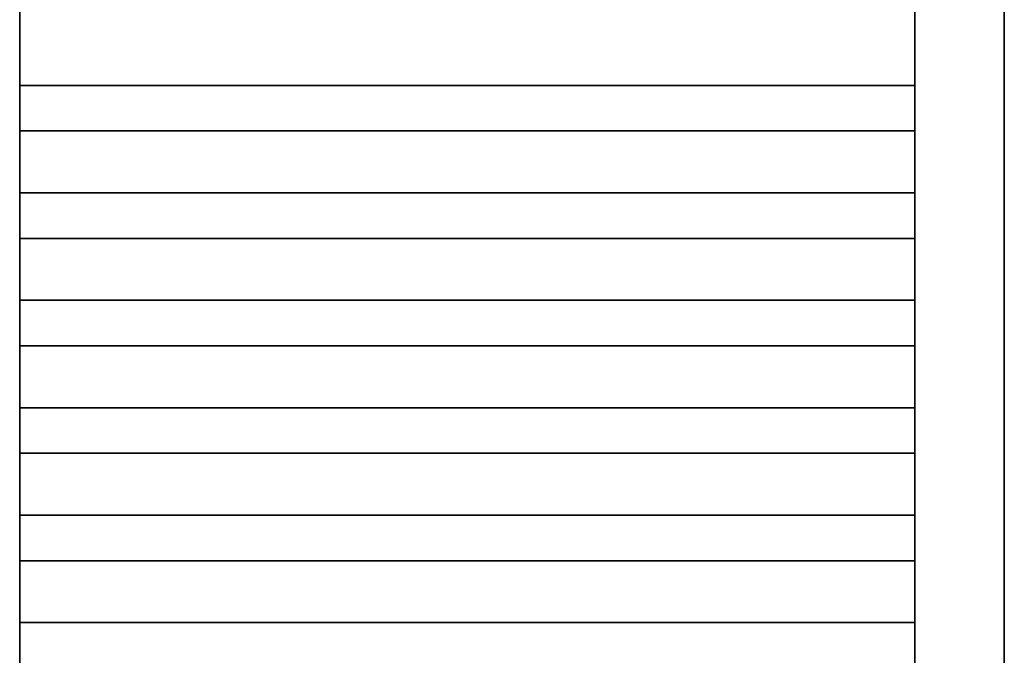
# Model space of a CAD drawing. Header units: millimetres. Extents: x 14365 to 105143, y -126377 to -22383.
# Tile 127 of 191: x 73186 to 73736, y -126016 to -125661. Entities that reach past the tile are written whole.
import ezdxf

# ---------------------------------------------------------------- set-up
doc = ezdxf.new("R2010")
doc.units = ezdxf.units.MM
doc.layers.add('UT_ZAŘÍZENÍ - OT', color=3, linetype='Continuous', lineweight=35)

msp = doc.modelspace()

# ---------------------------------------------------------------- linework, layer by layer
at = {"layer": 'UT_ZAŘÍZENÍ - OT', "linetype": 'Continuous'}
for p, q in [((73185.83, -126153.57), (73185.83, -124333.57)), ((73685.83, -124333.57), (73685.83, -126153.57)), ((73735.83, -126153.57), (73735.83, -124333.57)), ((73185.83, -125697.84), (73685.83, -125697.84)), ((73185.83, -125697.84), (73685.83, -125697.84)), ((73185.83, -125697.84), (73685.83, -125697.84)), ((73185.83, -125697.84), (73685.83, -125697.84)), ((73185.83, -125697.84), (73685.83, -125697.84)), ((73185.83, -125697.84), (73685.83, -125697.84)), ((73185.83, -125697.84), (73685.83, -125697.84)), ((73185.83, -125697.84), (73685.83, -125697.84)), ((73185.83, -125697.84), (73685.83, -125697.84)), ((73185.83, -125697.84), (73685.83, -125697.84)), ((73185.83, -125697.84), (73685.83, -125697.84)), ((73185.83, -125697.84), (73685.83, -125697.84)), ((73185.83, -125697.84), (73685.83, -125697.84)), ((73185.83, -125697.84), (73685.83, -125697.84)), ((73185.83, -125697.84), (73685.83, -125697.84)), ((73185.83, -125697.84), (73685.83, -125697.84)), ((73185.83, -125697.84), (73685.83, -125697.84)), ((73185.83, -125697.84), (73685.83, -125697.84)), ((73185.83, -125697.84), (73685.83, -125697.84)), ((73185.83, -125697.84), (73685.83, -125697.84)), ((73185.83, -125697.84), (73685.83, -125697.84)), ((73185.83, -125697.84), (73685.83, -125697.84)), ((73185.83, -125697.84), (73685.83, -125697.84)), ((73185.83, -125697.84), (73685.83, -125697.84)), ((73185.83, -125697.84), (73685.83, -125697.84)), ((73185.83, -125697.84), (73685.83, -125697.84)), ((73185.83, -125697.84), (73685.83, -125697.84)), ((73185.83, -125697.84), (73685.83, -125697.84)), ((73185.83, -125697.84), (73685.83, -125697.84)), ((73185.83, -125697.84), (73685.83, -125697.84)), ((73185.83, -125697.84), (73685.83, -125697.84)), ((73185.83, -125697.84), (73685.83, -125697.84)), ((73185.83, -125697.84), (73685.83, -125697.84)), ((73185.83, -125697.84), (73685.83, -125697.84)), ((73185.83, -125723.3), (73685.83, -125723.3)), ((73185.83, -125723.3), (73685.83, -125723.3)), ((73185.83, -125723.3), (73685.83, -125723.3)), ((73185.83, -125723.3), (73685.83, -125723.3)), ((73185.83, -125723.3), (73685.83, -125723.3)), ((73185.83, -125723.3), (73685.83, -125723.3)), ((73185.83, -125723.3), (73685.83, -125723.3)), ((73185.83, -125723.3), (73685.83, -125723.3)), ((73185.83, -125723.3), (73685.83, -125723.3)), ((73185.83, -125723.3), (73685.83, -125723.3)), ((73185.83, -125723.3), (73685.83, -125723.3)), ((73185.83, -125723.3), (73685.83, -125723.3)), ((73185.83, -125723.3), (73685.83, -125723.3)), ((73185.83, -125723.3), (73685.83, -125723.3)), ((73185.83, -125723.3), (73685.83, -125723.3)), ((73185.83, -125723.3), (73685.83, -125723.3)), ((73185.83, -125723.3), (73685.83, -125723.3)), ((73185.83, -125723.3), (73685.83, -125723.3)), ((73185.83, -125723.3), (73685.83, -125723.3)), ((73185.83, -125723.3), (73685.83, -125723.3)), ((73185.83, -125723.3), (73685.83, -125723.3)), ((73185.83, -125723.3), (73685.83, -125723.3)), ((73185.83, -125723.3), (73685.83, -125723.3)), ((73185.83, -125723.3), (73685.83, -125723.3)), ((73185.83, -125723.3), (73685.83, -125723.3)), ((73185.83, -125723.3), (73685.83, -125723.3)), ((73185.83, -125723.3), (73685.83, -125723.3)), ((73185.83, -125723.3), (73685.83, -125723.3)), ((73185.83, -125723.3), (73685.83, -125723.3)), ((73185.83, -125723.3), (73685.83, -125723.3)), ((73185.83, -125723.3), (73685.83, -125723.3)), ((73185.83, -125723.3), (73685.83, -125723.3)), ((73185.83, -125723.3), (73685.83, -125723.3)), ((73185.83, -125723.3), (73685.83, -125723.3)), ((73185.83, -125757.84), (73685.83, -125757.84)), ((73185.83, -125757.84), (73685.83, -125757.84)), ((73185.83, -125757.84), (73685.83, -125757.84)), ((73185.83, -125757.84), (73685.83, -125757.84)), ((73185.83, -125757.84), (73685.83, -125757.84)), ((73185.83, -125757.84), (73685.83, -125757.84)), ((73185.83, -125757.84), (73685.83, -125757.84)), ((73185.83, -125757.84), (73685.83, -125757.84)), ((73185.83, -125757.84), (73685.83, -125757.84)), ((73185.83, -125757.84), (73685.83, -125757.84)), ((73185.83, -125757.84), (73685.83, -125757.84)), ((73185.83, -125757.84), (73685.83, -125757.84)), ((73185.83, -125757.84), (73685.83, -125757.84)), ((73185.83, -125757.84), (73685.83, -125757.84)), ((73185.83, -125757.84), (73685.83, -125757.84)), ((73185.83, -125757.84), (73685.83, -125757.84)), ((73185.83, -125757.84), (73685.83, -125757.84)), ((73185.83, -125757.84), (73685.83, -125757.84)), ((73185.83, -125757.84), (73685.83, -125757.84)), ((73185.83, -125757.84), (73685.83, -125757.84)), ((73185.83, -125757.84), (73685.83, -125757.84)), ((73185.83, -125757.84), (73685.83, -125757.84)), ((73185.83, -125757.84), (73685.83, -125757.84)), ((73185.83, -125757.84), (73685.83, -125757.84)), ((73185.83, -125757.84), (73685.83, -125757.84)), ((73185.83, -125757.84), (73685.83, -125757.84)), ((73185.83, -125757.84), (73685.83, -125757.84)), ((73185.83, -125757.84), (73685.83, -125757.84)), ((73185.83, -125757.84), (73685.83, -125757.84)), ((73185.83, -125757.84), (73685.83, -125757.84)), ((73185.83, -125757.84), (73685.83, -125757.84)), ((73185.83, -125757.84), (73685.83, -125757.84)), ((73185.83, -125757.84), (73685.83, -125757.84)), ((73185.83, -125757.84), (73685.83, -125757.84)), ((73185.83, -125783.3), (73685.83, -125783.3)), ((73185.83, -125783.3), (73685.83, -125783.3)), ((73185.83, -125783.3), (73685.83, -125783.3)), ((73185.83, -125783.3), (73685.83, -125783.3)), ((73185.83, -125783.3), (73685.83, -125783.3)), ((73185.83, -125783.3), (73685.83, -125783.3)), ((73185.83, -125783.3), (73685.83, -125783.3)), ((73185.83, -125783.3), (73685.83, -125783.3)), ((73185.83, -125783.3), (73685.83, -125783.3)), ((73185.83, -125783.3), (73685.83, -125783.3)), ((73185.83, -125783.3), (73685.83, -125783.3)), ((73185.83, -125783.3), (73685.83, -125783.3)), ((73185.83, -125783.3), (73685.83, -125783.3)), ((73185.83, -125783.3), (73685.83, -125783.3)), ((73185.83, -125783.3), (73685.83, -125783.3)), ((73185.83, -125783.3), (73685.83, -125783.3)), ((73185.83, -125783.3), (73685.83, -125783.3)), ((73185.83, -125783.3), (73685.83, -125783.3)), ((73185.83, -125783.3), (73685.83, -125783.3)), ((73185.83, -125783.3), (73685.83, -125783.3)), ((73185.83, -125783.3), (73685.83, -125783.3)), ((73185.83, -125783.3), (73685.83, -125783.3)), ((73185.83, -125783.3), (73685.83, -125783.3)), ((73185.83, -125783.3), (73685.83, -125783.3)), ((73185.83, -125783.3), (73685.83, -125783.3)), ((73185.83, -125783.3), (73685.83, -125783.3)), ((73185.83, -125783.3), (73685.83, -125783.3)), ((73185.83, -125783.3), (73685.83, -125783.3)), ((73185.83, -125783.3), (73685.83, -125783.3)), ((73185.83, -125783.3), (73685.83, -125783.3)), ((73185.83, -125783.3), (73685.83, -125783.3)), ((73185.83, -125783.3), (73685.83, -125783.3)), ((73185.83, -125783.3), (73685.83, -125783.3)), ((73185.83, -125783.3), (73685.83, -125783.3)), ((73185.83, -125817.84), (73685.83, -125817.84)), ((73185.83, -125817.84), (73685.83, -125817.84)), ((73185.83, -125817.84), (73685.83, -125817.84)), ((73185.83, -125817.84), (73685.83, -125817.84)), ((73185.83, -125817.84), (73685.83, -125817.84)), ((73185.83, -125817.84), (73685.83, -125817.84)), ((73185.83, -125817.84), (73685.83, -125817.84)), ((73185.83, -125817.84), (73685.83, -125817.84)), ((73185.83, -125817.84), (73685.83, -125817.84)), ((73185.83, -125817.84), (73685.83, -125817.84)), ((73185.83, -125817.84), (73685.83, -125817.84)), ((73185.83, -125817.84), (73685.83, -125817.84)), ((73185.83, -125817.84), (73685.83, -125817.84)), ((73185.83, -125817.84), (73685.83, -125817.84)), ((73185.83, -125817.84), (73685.83, -125817.84)), ((73185.83, -125817.84), (73685.83, -125817.84)), ((73185.83, -125817.84), (73685.83, -125817.84)), ((73185.83, -125817.84), (73685.83, -125817.84)), ((73185.83, -125817.84), (73685.83, -125817.84)), ((73185.83, -125817.84), (73685.83, -125817.84)), ((73185.83, -125817.84), (73685.83, -125817.84)), ((73185.83, -125817.84), (73685.83, -125817.84)), ((73185.83, -125817.84), (73685.83, -125817.84)), ((73185.83, -125817.84), (73685.83, -125817.84)), ((73185.83, -125817.84), (73685.83, -125817.84)), ((73185.83, -125817.84), (73685.83, -125817.84)), ((73185.83, -125817.84), (73685.83, -125817.84)), ((73185.83, -125817.84), (73685.83, -125817.84)), ((73185.83, -125817.84), (73685.83, -125817.84)), ((73185.83, -125817.84), (73685.83, -125817.84)), ((73185.83, -125817.84), (73685.83, -125817.84)), ((73185.83, -125817.84), (73685.83, -125817.84)), ((73185.83, -125817.84), (73685.83, -125817.84)), ((73185.83, -125817.84), (73685.83, -125817.84)), ((73185.83, -125843.3), (73685.83, -125843.3)), ((73185.83, -125843.3), (73685.83, -125843.3)), ((73185.83, -125843.3), (73685.83, -125843.3)), ((73185.83, -125843.3), (73685.83, -125843.3)), ((73185.83, -125843.3), (73685.83, -125843.3)), ((73185.83, -125843.3), (73685.83, -125843.3)), ((73185.83, -125843.3), (73685.83, -125843.3)), ((73185.83, -125843.3), (73685.83, -125843.3)), ((73185.83, -125843.3), (73685.83, -125843.3)), ((73185.83, -125843.3), (73685.83, -125843.3)), ((73185.83, -125843.3), (73685.83, -125843.3)), ((73185.83, -125843.3), (73685.83, -125843.3)), ((73185.83, -125843.3), (73685.83, -125843.3)), ((73185.83, -125843.3), (73685.83, -125843.3)), ((73185.83, -125843.3), (73685.83, -125843.3)), ((73185.83, -125843.3), (73685.83, -125843.3)), ((73185.83, -125843.3), (73685.83, -125843.3)), ((73185.83, -125843.3), (73685.83, -125843.3)), ((73185.83, -125843.3), (73685.83, -125843.3)), ((73185.83, -125843.3), (73685.83, -125843.3)), ((73185.83, -125843.3), (73685.83, -125843.3)), ((73185.83, -125843.3), (73685.83, -125843.3)), ((73185.83, -125843.3), (73685.83, -125843.3)), ((73185.83, -125843.3), (73685.83, -125843.3)), ((73185.83, -125843.3), (73685.83, -125843.3)), ((73185.83, -125843.3), (73685.83, -125843.3)), ((73185.83, -125843.3), (73685.83, -125843.3)), ((73185.83, -125843.3), (73685.83, -125843.3)), ((73185.83, -125843.3), (73685.83, -125843.3)), ((73185.83, -125843.3), (73685.83, -125843.3)), ((73185.83, -125843.3), (73685.83, -125843.3)), ((73185.83, -125843.3), (73685.83, -125843.3)), ((73185.83, -125843.3), (73685.83, -125843.3)), ((73185.83, -125843.3), (73685.83, -125843.3)), ((73185.83, -125877.84), (73685.83, -125877.84)), ((73185.83, -125877.84), (73685.83, -125877.84)), ((73185.83, -125877.84), (73685.83, -125877.84)), ((73185.83, -125877.84), (73685.83, -125877.84)), ((73185.83, -125877.84), (73685.83, -125877.84)), ((73185.83, -125877.84), (73685.83, -125877.84)), ((73185.83, -125877.84), (73685.83, -125877.84)), ((73185.83, -125877.84), (73685.83, -125877.84)), ((73185.83, -125877.84), (73685.83, -125877.84)), ((73185.83, -125877.84), (73685.83, -125877.84)), ((73185.83, -125877.84), (73685.83, -125877.84)), ((73185.83, -125877.84), (73685.83, -125877.84)), ((73185.83, -125877.84), (73685.83, -125877.84)), ((73185.83, -125877.84), (73685.83, -125877.84)), ((73185.83, -125877.84), (73685.83, -125877.84)), ((73185.83, -125877.84), (73685.83, -125877.84)), ((73185.83, -125877.84), (73685.83, -125877.84)), ((73185.83, -125877.84), (73685.83, -125877.84)), ((73185.83, -125877.84), (73685.83, -125877.84)), ((73185.83, -125877.84), (73685.83, -125877.84)), ((73185.83, -125877.84), (73685.83, -125877.84)), ((73185.83, -125877.84), (73685.83, -125877.84)), ((73185.83, -125877.84), (73685.83, -125877.84)), ((73185.83, -125877.84), (73685.83, -125877.84)), ((73185.83, -125877.84), (73685.83, -125877.84)), ((73185.83, -125877.84), (73685.83, -125877.84)), ((73185.83, -125877.84), (73685.83, -125877.84)), ((73185.83, -125877.84), (73685.83, -125877.84)), ((73185.83, -125877.84), (73685.83, -125877.84)), ((73185.83, -125877.84), (73685.83, -125877.84)), ((73185.83, -125877.84), (73685.83, -125877.84)), ((73185.83, -125877.84), (73685.83, -125877.84)), ((73185.83, -125877.84), (73685.83, -125877.84)), ((73185.83, -125877.84), (73685.83, -125877.84)), ((73185.83, -125903.3), (73685.83, -125903.3)), ((73185.83, -125903.3), (73685.83, -125903.3)), ((73185.83, -125903.3), (73685.83, -125903.3)), ((73185.83, -125903.3), (73685.83, -125903.3)), ((73185.83, -125903.3), (73685.83, -125903.3)), ((73185.83, -125903.3), (73685.83, -125903.3)), ((73185.83, -125903.3), (73685.83, -125903.3)), ((73185.83, -125903.3), (73685.83, -125903.3)), ((73185.83, -125903.3), (73685.83, -125903.3)), ((73185.83, -125903.3), (73685.83, -125903.3)), ((73185.83, -125903.3), (73685.83, -125903.3)), ((73185.83, -125903.3), (73685.83, -125903.3)), ((73185.83, -125903.3), (73685.83, -125903.3)), ((73185.83, -125903.3), (73685.83, -125903.3)), ((73185.83, -125903.3), (73685.83, -125903.3)), ((73185.83, -125903.3), (73685.83, -125903.3)), ((73185.83, -125903.3), (73685.83, -125903.3)), ((73185.83, -125903.3), (73685.83, -125903.3)), ((73185.83, -125903.3), (73685.83, -125903.3)), ((73185.83, -125903.3), (73685.83, -125903.3)), ((73185.83, -125903.3), (73685.83, -125903.3)), ((73185.83, -125903.3), (73685.83, -125903.3)), ((73185.83, -125903.3), (73685.83, -125903.3)), ((73185.83, -125903.3), (73685.83, -125903.3)), ((73185.83, -125903.3), (73685.83, -125903.3)), ((73185.83, -125903.3), (73685.83, -125903.3)), ((73185.83, -125903.3), (73685.83, -125903.3)), ((73185.83, -125903.3), (73685.83, -125903.3)), ((73185.83, -125903.3), (73685.83, -125903.3)), ((73185.83, -125903.3), (73685.83, -125903.3)), ((73185.83, -125903.3), (73685.83, -125903.3)), ((73185.83, -125903.3), (73685.83, -125903.3)), ((73185.83, -125903.3), (73685.83, -125903.3)), ((73185.83, -125903.3), (73685.83, -125903.3)), ((73185.83, -125937.84), (73685.83, -125937.84)), ((73185.83, -125937.84), (73685.83, -125937.84)), ((73185.83, -125937.84), (73685.83, -125937.84)), ((73185.83, -125937.84), (73685.83, -125937.84)), ((73185.83, -125937.84), (73685.83, -125937.84)), ((73185.83, -125937.84), (73685.83, -125937.84)), ((73185.83, -125937.84), (73685.83, -125937.84)), ((73185.83, -125937.84), (73685.83, -125937.84)), ((73185.83, -125937.84), (73685.83, -125937.84)), ((73185.83, -125937.84), (73685.83, -125937.84)), ((73185.83, -125937.84), (73685.83, -125937.84)), ((73185.83, -125937.84), (73685.83, -125937.84)), ((73185.83, -125937.84), (73685.83, -125937.84)), ((73185.83, -125937.84), (73685.83, -125937.84)), ((73185.83, -125937.84), (73685.83, -125937.84)), ((73185.83, -125937.84), (73685.83, -125937.84)), ((73185.83, -125937.84), (73685.83, -125937.84)), ((73185.83, -125937.84), (73685.83, -125937.84)), ((73185.83, -125937.84), (73685.83, -125937.84)), ((73185.83, -125937.84), (73685.83, -125937.84)), ((73185.83, -125937.84), (73685.83, -125937.84)), ((73185.83, -125937.84), (73685.83, -125937.84)), ((73185.83, -125937.84), (73685.83, -125937.84)), ((73185.83, -125937.84), (73685.83, -125937.84)), ((73185.83, -125937.84), (73685.83, -125937.84)), ((73185.83, -125937.84), (73685.83, -125937.84)), ((73185.83, -125937.84), (73685.83, -125937.84)), ((73185.83, -125937.84), (73685.83, -125937.84)), ((73185.83, -125937.84), (73685.83, -125937.84)), ((73185.83, -125937.84), (73685.83, -125937.84)), ((73185.83, -125937.84), (73685.83, -125937.84)), ((73185.83, -125937.84), (73685.83, -125937.84)), ((73185.83, -125937.84), (73685.83, -125937.84)), ((73185.83, -125937.84), (73685.83, -125937.84)), ((73185.83, -125963.3), (73685.83, -125963.3)), ((73185.83, -125963.3), (73685.83, -125963.3)), ((73185.83, -125963.3), (73685.83, -125963.3)), ((73185.83, -125963.3), (73685.83, -125963.3)), ((73185.83, -125963.3), (73685.83, -125963.3)), ((73185.83, -125963.3), (73685.83, -125963.3)), ((73185.83, -125963.3), (73685.83, -125963.3)), ((73185.83, -125963.3), (73685.83, -125963.3)), ((73185.83, -125963.3), (73685.83, -125963.3)), ((73185.83, -125963.3), (73685.83, -125963.3)), ((73185.83, -125963.3), (73685.83, -125963.3)), ((73185.83, -125963.3), (73685.83, -125963.3)), ((73185.83, -125963.3), (73685.83, -125963.3)), ((73185.83, -125963.3), (73685.83, -125963.3)), ((73185.83, -125963.3), (73685.83, -125963.3)), ((73185.83, -125963.3), (73685.83, -125963.3)), ((73185.83, -125963.3), (73685.83, -125963.3)), ((73185.83, -125963.3), (73685.83, -125963.3)), ((73185.83, -125963.3), (73685.83, -125963.3)), ((73185.83, -125963.3), (73685.83, -125963.3)), ((73185.83, -125963.3), (73685.83, -125963.3)), ((73185.83, -125963.3), (73685.83, -125963.3)), ((73185.83, -125963.3), (73685.83, -125963.3)), ((73185.83, -125963.3), (73685.83, -125963.3)), ((73185.83, -125963.3), (73685.83, -125963.3)), ((73185.83, -125963.3), (73685.83, -125963.3)), ((73185.83, -125963.3), (73685.83, -125963.3)), ((73185.83, -125963.3), (73685.83, -125963.3)), ((73185.83, -125963.3), (73685.83, -125963.3)), ((73185.83, -125963.3), (73685.83, -125963.3)), ((73185.83, -125963.3), (73685.83, -125963.3)), ((73185.83, -125963.3), (73685.83, -125963.3)), ((73185.83, -125963.3), (73685.83, -125963.3)), ((73185.83, -125963.3), (73685.83, -125963.3)), ((73185.83, -125997.84), (73685.83, -125997.84)), ((73185.83, -125997.84), (73685.83, -125997.84)), ((73185.83, -125997.84), (73685.83, -125997.84)), ((73185.83, -125997.84), (73685.83, -125997.84)), ((73185.83, -125997.84), (73685.83, -125997.84)), ((73185.83, -125997.84), (73685.83, -125997.84)), ((73185.83, -125997.84), (73685.83, -125997.84)), ((73185.83, -125997.84), (73685.83, -125997.84)), ((73185.83, -125997.84), (73685.83, -125997.84)), ((73185.83, -125997.84), (73685.83, -125997.84)), ((73185.83, -125997.84), (73685.83, -125997.84)), ((73185.83, -125997.84), (73685.83, -125997.84)), ((73185.83, -125997.84), (73685.83, -125997.84)), ((73185.83, -125997.84), (73685.83, -125997.84)), ((73185.83, -125997.84), (73685.83, -125997.84)), ((73185.83, -125997.84), (73685.83, -125997.84)), ((73185.83, -125997.84), (73685.83, -125997.84)), ((73185.83, -125997.84), (73685.83, -125997.84)), ((73185.83, -125997.84), (73685.83, -125997.84)), ((73185.83, -125997.84), (73685.83, -125997.84)), ((73185.83, -125997.84), (73685.83, -125997.84)), ((73185.83, -125997.84), (73685.83, -125997.84)), ((73185.83, -125997.84), (73685.83, -125997.84)), ((73185.83, -125997.84), (73685.83, -125997.84)), ((73185.83, -125997.84), (73685.83, -125997.84)), ((73185.83, -125997.84), (73685.83, -125997.84)), ((73185.83, -125997.84), (73685.83, -125997.84)), ((73185.83, -125997.84), (73685.83, -125997.84)), ((73185.83, -125997.84), (73685.83, -125997.84)), ((73185.83, -125997.84), (73685.83, -125997.84)), ((73185.83, -125997.84), (73685.83, -125997.84)), ((73185.83, -125997.84), (73685.83, -125997.84)), ((73185.83, -125997.84), (73685.83, -125997.84)), ((73185.83, -125997.84), (73685.83, -125997.84))]:
    msp.add_line(p, q, dxfattribs=at)

doc.saveas('drawing.dxf')
